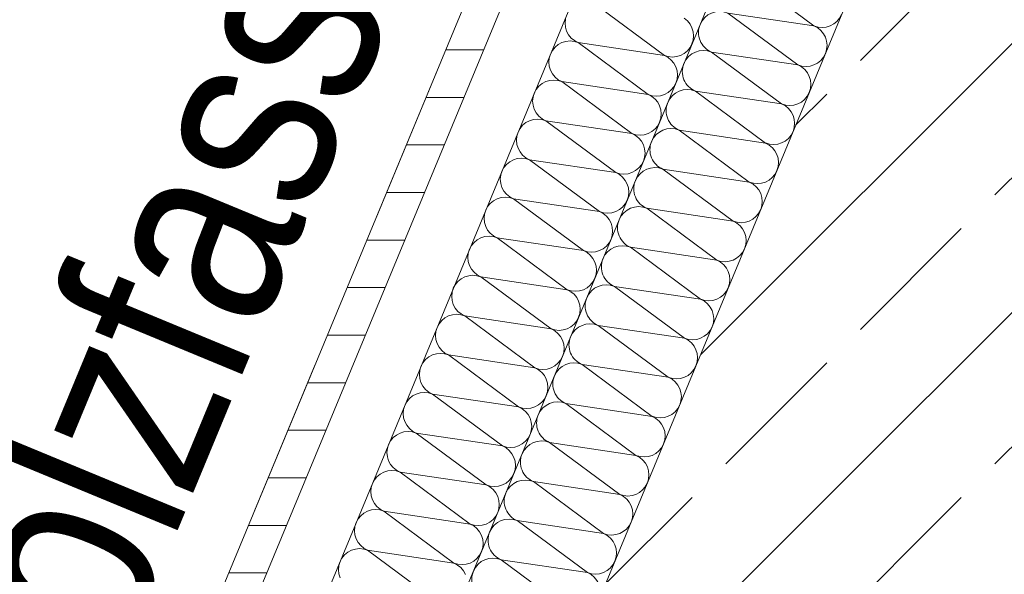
# Model space of a CAD drawing. Header units: metres. Extents: x -80 to 1923, y -189 to 69.
# Tile 73 of 149: x 926.482 to 927.103, y 4.979 to 5.329. Entities that reach past the tile are written whole.
import ezdxf

# ---------------------------------------------------------------- set-up
doc = ezdxf.new("R2010")
doc.units = ezdxf.units.M
doc.header["$MEASUREMENT"] = 0
doc.linetypes.add('Strichlinie_ eng', pattern=[0.115, 0.075, -0.04])
for name, color, linetype in [('10 Fassade', 7, 'Continuous'), ('30 Dach', 7, 'Continuous'), ('Neubau_10 Wand außen', 7, 'Continuous')]:
    doc.layers.add(name, color=color, linetype=linetype)
doc.styles.add('ERSTELLTER_STIL_2', font='ARIALN.TTF')
pattern_1 = [(45, (929.77, 0), (-0.0848528, 0.0848528), []), (45, (929.72758, 0.04243), (-0.0848528, 0.0848528), [0.09, -0.03])]

# ---------------------------------------------------------------- blocks, each defined once
blk = doc.blocks.new('*X158', base_point=(929.77, 0))
at = {"layer": 'Neubau_10 Wand außen', "color": 8, "linetype": 'Continuous', "lineweight": 9}
for p, q in [((926.84466, 5.33924), (926.88883, 5.30651)), ((926.82648, 5.32952), (926.82622, 5.32692)), ((926.82622, 5.32692), (926.82648, 5.32432)), ((926.90336, 5.32826), (926.90134, 5.32992)), ((926.90502, 5.32624), (926.90336, 5.32826)), ((926.90625, 5.32393), (926.90502, 5.32624)), ((926.82648, 5.32432), (926.82724, 5.32182)), ((926.82724, 5.32182), (926.82847, 5.31951)), ((926.82847, 5.31951), (926.83013, 5.31749)), ((926.90701, 5.32143), (926.90625, 5.32393)), ((926.90726, 5.31883), (926.90701, 5.32143)), ((926.82194, 5.31337), (926.81992, 5.31171)), ((926.82425, 5.3146), (926.82194, 5.31337)), ((926.82675, 5.31536), (926.82425, 5.3146)), ((926.82935, 5.31562), (926.82675, 5.31536)), ((926.83195, 5.31536), (926.82935, 5.31562)), ((926.83013, 5.31749), (926.83215, 5.31584)), ((926.83445, 5.3146), (926.83195, 5.31536)), ((926.83215, 5.31584), (926.83445, 5.3146)), ((926.83445, 5.3146), (926.88883, 5.30651)), ((926.83445, 5.3146), (926.87862, 5.28188)), ((926.90502, 5.31142), (926.90625, 5.31373)), ((926.90625, 5.31373), (926.90701, 5.31623)), ((926.90701, 5.31623), (926.90726, 5.31883)), ((926.81703, 5.30739), (926.81627, 5.30489)), ((926.81826, 5.30969), (926.81703, 5.30739)), ((926.81992, 5.31171), (926.81826, 5.30969)), ((926.89903, 5.30651), (926.90134, 5.30774)), ((926.90134, 5.30774), (926.90336, 5.3094)), ((926.90336, 5.3094), (926.90502, 5.31142)), ((926.81627, 5.30489), (926.81602, 5.30229)), ((926.81602, 5.30229), (926.81627, 5.29968)), ((926.88883, 5.30651), (926.89133, 5.30575)), ((926.89113, 5.30528), (926.88883, 5.30651)), ((926.89315, 5.30362), (926.89113, 5.30528)), ((926.89133, 5.30575), (926.89393, 5.3055)), ((926.89481, 5.3016), (926.89315, 5.30362)), ((926.89393, 5.3055), (926.89653, 5.30575)), ((926.89604, 5.2993), (926.89481, 5.3016)), ((926.89653, 5.30575), (926.89903, 5.30651)), ((926.81627, 5.29968), (926.81703, 5.29718)), ((926.81703, 5.29718), (926.81826, 5.29488)), ((926.81826, 5.29488), (926.81992, 5.29286)), ((926.8968, 5.29679), (926.89604, 5.2993)), ((926.89706, 5.29419), (926.8968, 5.29679)), ((926.8968, 5.29159), (926.89706, 5.29419)), ((926.81174, 5.28873), (926.80972, 5.28708)), ((926.81404, 5.28997), (926.81174, 5.28873)), ((926.81654, 5.29073), (926.81404, 5.28997)), ((926.81914, 5.29098), (926.81654, 5.29073)), ((926.82174, 5.29073), (926.81914, 5.29098)), ((926.81992, 5.29286), (926.82194, 5.2912)), ((926.82425, 5.28997), (926.82174, 5.29073)), ((926.82194, 5.2912), (926.82425, 5.28997)), ((926.82425, 5.28997), (926.86842, 5.25724)), ((926.82425, 5.28997), (926.87862, 5.28188)), ((926.89481, 5.28679), (926.89604, 5.28909)), ((926.89604, 5.28909), (926.8968, 5.29159)), ((926.80683, 5.28275), (926.80607, 5.28025)), ((926.80806, 5.28506), (926.80683, 5.28275)), ((926.80972, 5.28708), (926.80806, 5.28506)), ((926.87862, 5.28188), (926.88112, 5.28112)), ((926.88093, 5.28064), (926.87862, 5.28188)), ((926.88633, 5.28112), (926.88883, 5.28188)), ((926.88883, 5.28188), (926.89113, 5.28311)), ((926.89113, 5.28311), (926.89315, 5.28477)), ((926.89315, 5.28477), (926.89481, 5.28679)), ((926.80607, 5.28025), (926.80581, 5.27765)), ((926.80581, 5.27765), (926.80607, 5.27505)), ((926.88295, 5.27899), (926.88093, 5.28064)), ((926.88112, 5.28112), (926.88372, 5.28086)), ((926.88461, 5.27696), (926.88295, 5.27899)), ((926.88372, 5.28086), (926.88633, 5.28112)), ((926.88584, 5.27466), (926.88461, 5.27696)), ((926.80607, 5.27505), (926.80683, 5.27255)), ((926.80683, 5.27255), (926.80806, 5.27024)), ((926.80806, 5.27024), (926.80972, 5.26822)), ((926.8866, 5.27216), (926.88584, 5.27466)), ((926.88685, 5.26956), (926.8866, 5.27216)), ((926.8866, 5.26696), (926.88685, 5.26956)), ((926.80153, 5.2641), (926.79951, 5.26244)), ((926.80384, 5.26533), (926.80153, 5.2641)), ((926.80634, 5.26609), (926.80384, 5.26533)), ((926.80894, 5.26634), (926.80634, 5.26609)), ((926.81154, 5.26609), (926.80894, 5.26634)), ((926.80972, 5.26822), (926.81174, 5.26656)), ((926.81404, 5.26533), (926.81154, 5.26609)), ((926.81174, 5.26656), (926.81404, 5.26533)), ((926.81404, 5.26533), (926.86842, 5.25724)), ((926.81404, 5.26533), (926.85821, 5.2326)), ((926.88461, 5.26215), (926.88584, 5.26445)), ((926.88584, 5.26445), (926.8866, 5.26696)), ((926.79662, 5.25811), (926.79586, 5.25561)), ((926.79785, 5.26042), (926.79662, 5.25811)), ((926.79951, 5.26244), (926.79785, 5.26042)), ((926.86842, 5.25724), (926.87092, 5.25648)), ((926.87072, 5.25601), (926.86842, 5.25724)), ((926.87612, 5.25648), (926.87862, 5.25724)), ((926.87862, 5.25724), (926.88093, 5.25847)), ((926.88093, 5.25847), (926.88295, 5.26013)), ((926.88295, 5.26013), (926.88461, 5.26215)), ((926.79586, 5.25561), (926.79561, 5.25301)), ((926.79561, 5.25301), (926.79586, 5.25041)), ((926.87274, 5.25435), (926.87072, 5.25601)), ((926.87092, 5.25648), (926.87352, 5.25622)), ((926.8744, 5.25233), (926.87274, 5.25435)), ((926.87352, 5.25622), (926.87612, 5.25648)), ((926.87563, 5.25002), (926.8744, 5.25233)), ((926.79586, 5.25041), (926.79662, 5.24791)), ((926.79662, 5.24791), (926.79785, 5.2456)), ((926.79785, 5.2456), (926.79951, 5.24358)), ((926.87639, 5.24752), (926.87563, 5.25002)), ((926.87665, 5.24492), (926.87639, 5.24752)), ((926.87639, 5.24232), (926.87665, 5.24492)), ((926.79133, 5.23946), (926.78931, 5.2378)), ((926.79363, 5.24069), (926.79133, 5.23946)), ((926.79613, 5.24145), (926.79363, 5.24069)), ((926.79873, 5.24171), (926.79613, 5.24145)), ((926.80134, 5.24145), (926.79873, 5.24171)), ((926.79951, 5.24358), (926.80153, 5.24193)), ((926.80384, 5.24069), (926.80134, 5.24145)), ((926.80153, 5.24193), (926.80384, 5.24069)), ((926.80384, 5.24069), (926.85821, 5.2326)), ((926.80384, 5.24069), (926.84801, 5.20797)), ((926.8744, 5.23751), (926.87563, 5.23982)), ((926.87563, 5.23982), (926.87639, 5.24232)), ((926.78642, 5.23348), (926.78566, 5.23098)), ((926.78765, 5.23578), (926.78642, 5.23348)), ((926.78931, 5.2378), (926.78765, 5.23578)), ((926.85821, 5.2326), (926.86071, 5.23184)), ((926.86052, 5.23137), (926.85821, 5.2326)), ((926.86592, 5.23184), (926.86842, 5.2326)), ((926.86842, 5.2326), (926.87072, 5.23383)), ((926.87072, 5.23383), (926.87274, 5.23549)), ((926.87274, 5.23549), (926.8744, 5.23751)), ((926.78566, 5.23098), (926.7854, 5.22837)), ((926.7854, 5.22837), (926.78566, 5.22577)), ((926.86254, 5.22971), (926.86052, 5.23137)), ((926.86071, 5.23184), (926.86331, 5.23159)), ((926.8642, 5.22769), (926.86254, 5.22971)), ((926.86331, 5.23159), (926.86592, 5.23184)), ((926.86543, 5.22539), (926.8642, 5.22769)), ((926.78566, 5.22577), (926.78642, 5.22327)), ((926.78642, 5.22327), (926.78765, 5.22097)), ((926.78765, 5.22097), (926.78931, 5.21895)), ((926.86619, 5.22288), (926.86543, 5.22539)), ((926.86644, 5.22028), (926.86619, 5.22288)), ((926.86619, 5.21768), (926.86644, 5.22028)), ((926.78112, 5.21482), (926.7791, 5.21317)), ((926.78343, 5.21606), (926.78112, 5.21482)), ((926.78593, 5.21682), (926.78343, 5.21606)), ((926.78853, 5.21707), (926.78593, 5.21682)), ((926.79113, 5.21682), (926.78853, 5.21707)), ((926.78931, 5.21895), (926.79133, 5.21729)), ((926.79363, 5.21606), (926.79113, 5.21682)), ((926.79133, 5.21729), (926.79363, 5.21606)), ((926.79363, 5.21606), (926.8378, 5.18333)), ((926.79363, 5.21606), (926.84801, 5.20797)), ((926.8642, 5.21288), (926.86543, 5.21518)), ((926.86543, 5.21518), (926.86619, 5.21768)), ((926.77621, 5.20884), (926.77545, 5.20634)), ((926.77744, 5.21115), (926.77621, 5.20884)), ((926.7791, 5.21317), (926.77744, 5.21115)), ((926.84801, 5.20797), (926.85051, 5.20721)), ((926.85031, 5.20673), (926.84801, 5.20797)), ((926.85571, 5.20721), (926.85821, 5.20797)), ((926.85821, 5.20797), (926.86052, 5.2092)), ((926.86052, 5.2092), (926.86254, 5.21086)), ((926.86254, 5.21086), (926.8642, 5.21288)), ((926.77545, 5.20634), (926.7752, 5.20374)), ((926.7752, 5.20374), (926.77545, 5.20114)), ((926.77545, 5.20114), (926.77621, 5.19864)), ((926.85233, 5.20507), (926.85031, 5.20673)), ((926.85051, 5.20721), (926.85311, 5.20695)), ((926.85399, 5.20305), (926.85233, 5.20507)), ((926.85311, 5.20695), (926.85571, 5.20721)), ((926.85522, 5.20075), (926.85399, 5.20305)), ((926.77621, 5.19864), (926.77744, 5.19633)), ((926.77744, 5.19633), (926.7791, 5.19431)), ((926.85598, 5.19825), (926.85522, 5.20075)), ((926.85624, 5.19565), (926.85598, 5.19825)), ((926.85598, 5.19305), (926.85624, 5.19565)), ((926.77092, 5.19019), (926.7689, 5.18853)), ((926.77322, 5.19142), (926.77092, 5.19019)), ((926.77572, 5.19218), (926.77322, 5.19142)), ((926.77832, 5.19243), (926.77572, 5.19218)), ((926.78093, 5.19218), (926.77832, 5.19243)), ((926.7791, 5.19431), (926.78112, 5.19265)), ((926.78343, 5.19142), (926.78093, 5.19218)), ((926.78112, 5.19265), (926.78343, 5.19142)), ((926.78343, 5.19142), (926.8378, 5.18333)), ((926.78343, 5.19142), (926.8276, 5.15869)), ((926.85399, 5.18824), (926.85522, 5.19054)), ((926.85522, 5.19054), (926.85598, 5.19305)), ((926.76601, 5.1842), (926.76525, 5.1817)), ((926.76724, 5.18651), (926.76601, 5.1842)), ((926.7689, 5.18853), (926.76724, 5.18651)), ((926.8378, 5.18333), (926.8403, 5.18257)), ((926.84011, 5.1821), (926.8378, 5.18333)), ((926.8403, 5.18257), (926.84291, 5.18231)), ((926.84291, 5.18231), (926.84551, 5.18257)), ((926.84551, 5.18257), (926.84801, 5.18333)), ((926.84801, 5.18333), (926.85031, 5.18456)), ((926.85031, 5.18456), (926.85233, 5.18622)), ((926.85233, 5.18622), (926.85399, 5.18824)), ((926.76525, 5.1817), (926.76499, 5.1791)), ((926.76499, 5.1791), (926.76525, 5.1765)), ((926.76525, 5.1765), (926.76601, 5.174)), ((926.84213, 5.18044), (926.84011, 5.1821)), ((926.84379, 5.17842), (926.84213, 5.18044)), ((926.84502, 5.17611), (926.84379, 5.17842)), ((926.76601, 5.174), (926.76724, 5.17169)), ((926.76724, 5.17169), (926.7689, 5.16967)), ((926.84578, 5.17361), (926.84502, 5.17611)), ((926.84603, 5.17101), (926.84578, 5.17361)), ((926.84578, 5.16841), (926.84603, 5.17101)), ((926.75869, 5.16389), (926.75703, 5.16187)), ((926.76071, 5.16555), (926.75869, 5.16389)), ((926.76302, 5.16678), (926.76071, 5.16555)), ((926.76552, 5.16754), (926.76302, 5.16678)), ((926.76812, 5.1678), (926.76552, 5.16754)), ((926.77072, 5.16754), (926.76812, 5.1678)), ((926.7689, 5.16967), (926.77092, 5.16801)), ((926.77322, 5.16678), (926.77072, 5.16754)), ((926.77092, 5.16801), (926.77322, 5.16678)), ((926.77322, 5.16678), (926.8276, 5.15869)), ((926.77322, 5.16678), (926.81739, 5.13405)), ((926.84379, 5.1636), (926.84502, 5.16591)), ((926.84502, 5.16591), (926.84578, 5.16841)), ((926.7558, 5.15957), (926.75504, 5.15707)), ((926.75703, 5.16187), (926.7558, 5.15957)), ((926.8276, 5.15869), (926.8301, 5.15793)), ((926.8299, 5.15746), (926.8276, 5.15869)), ((926.8301, 5.15793), (926.8327, 5.15768)), ((926.8327, 5.15768), (926.8353, 5.15793)), ((926.8353, 5.15793), (926.8378, 5.15869)), ((926.8378, 5.15869), (926.84011, 5.15992)), ((926.84011, 5.15992), (926.84213, 5.16158)), ((926.84213, 5.16158), (926.84379, 5.1636)), ((926.75504, 5.15707), (926.75479, 5.15446)), ((926.75479, 5.15446), (926.75504, 5.15186)), ((926.75504, 5.15186), (926.7558, 5.14936)), ((926.83192, 5.1558), (926.8299, 5.15746)), ((926.83358, 5.15378), (926.83192, 5.1558)), ((926.83481, 5.15148), (926.83358, 5.15378)), ((926.83557, 5.14897), (926.83481, 5.15148)), ((926.7558, 5.14936), (926.75703, 5.14706)), ((926.75703, 5.14706), (926.75869, 5.14504)), ((926.83583, 5.14637), (926.83557, 5.14897)), ((926.83557, 5.14377), (926.83583, 5.14637)), ((926.74849, 5.13926), (926.74683, 5.13724)), ((926.75051, 5.14091), (926.74849, 5.13926)), ((926.75281, 5.14215), (926.75051, 5.14091)), ((926.75531, 5.1429), (926.75281, 5.14215)), ((926.75791, 5.14316), (926.75531, 5.1429)), ((926.76052, 5.1429), (926.75791, 5.14316)), ((926.75869, 5.14504), (926.76071, 5.14338)), ((926.76302, 5.14215), (926.76052, 5.1429)), ((926.76071, 5.14338), (926.76302, 5.14215)), ((926.76302, 5.14215), (926.80719, 5.10942)), ((926.76302, 5.14215), (926.81739, 5.13405)), ((926.83358, 5.13897), (926.83481, 5.14127)), ((926.83481, 5.14127), (926.83557, 5.14377)), ((926.7456, 5.13493), (926.74484, 5.13243)), ((926.74683, 5.13724), (926.7456, 5.13493)), ((926.81739, 5.13405), (926.81989, 5.1333)), ((926.8197, 5.13282), (926.81739, 5.13405)), ((926.82172, 5.13116), (926.8197, 5.13282)), ((926.81989, 5.1333), (926.8225, 5.13304)), ((926.8225, 5.13304), (926.8251, 5.1333)), ((926.8251, 5.1333), (926.8276, 5.13405)), ((926.8276, 5.13405), (926.8299, 5.13529)), ((926.8299, 5.13529), (926.83192, 5.13694)), ((926.83192, 5.13694), (926.83358, 5.13897)), ((926.74484, 5.13243), (926.74458, 5.12983)), ((926.74458, 5.12983), (926.74484, 5.12723)), ((926.74484, 5.12723), (926.7456, 5.12473)), ((926.82338, 5.12914), (926.82172, 5.13116)), ((926.82461, 5.12684), (926.82338, 5.12914)), ((926.82537, 5.12434), (926.82461, 5.12684)), ((926.7456, 5.12473), (926.74683, 5.12242)), ((926.74683, 5.12242), (926.74849, 5.1204)), ((926.82562, 5.12174), (926.82537, 5.12434)), ((926.82537, 5.11914), (926.82562, 5.12174)), ((926.73828, 5.11462), (926.73662, 5.1126)), ((926.7403, 5.11628), (926.73828, 5.11462)), ((926.74261, 5.11751), (926.7403, 5.11628)), ((926.74511, 5.11827), (926.74261, 5.11751)), ((926.74771, 5.11852), (926.74511, 5.11827)), ((926.75031, 5.11827), (926.74771, 5.11852)), ((926.74849, 5.1204), (926.75051, 5.11874)), ((926.75281, 5.11751), (926.75031, 5.11827)), ((926.75051, 5.11874), (926.75281, 5.11751)), ((926.75281, 5.11751), (926.80719, 5.10942)), ((926.75281, 5.11751), (926.79698, 5.08478)), ((926.82172, 5.11231), (926.82338, 5.11433)), ((926.82338, 5.11433), (926.82461, 5.11663)), ((926.82461, 5.11663), (926.82537, 5.11914)), ((926.73539, 5.11029), (926.73463, 5.10779)), ((926.73662, 5.1126), (926.73539, 5.11029)), ((926.80719, 5.10942), (926.80969, 5.10866)), ((926.80949, 5.10819), (926.80719, 5.10942)), ((926.81151, 5.10653), (926.80949, 5.10819)), ((926.80969, 5.10866), (926.81229, 5.1084)), ((926.81229, 5.1084), (926.81489, 5.10866)), ((926.81489, 5.10866), (926.81739, 5.10942)), ((926.81739, 5.10942), (926.8197, 5.11065)), ((926.8197, 5.11065), (926.82172, 5.11231)), ((926.73463, 5.10779), (926.73438, 5.10519)), ((926.73438, 5.10519), (926.73463, 5.10259)), ((926.73463, 5.10259), (926.73539, 5.10009)), ((926.81317, 5.10451), (926.81151, 5.10653)), ((926.8144, 5.1022), (926.81317, 5.10451)), ((926.81516, 5.0997), (926.8144, 5.1022)), ((926.73539, 5.10009), (926.73662, 5.09778)), ((926.73662, 5.09778), (926.73828, 5.09576)), ((926.73828, 5.09576), (926.7403, 5.0941)), ((926.81542, 5.0971), (926.81516, 5.0997)), ((926.81516, 5.0945), (926.81542, 5.0971)), ((926.72808, 5.08998), (926.72642, 5.08796)), ((926.7301, 5.09164), (926.72808, 5.08998)), ((926.7324, 5.09287), (926.7301, 5.09164)), ((926.7349, 5.09363), (926.7324, 5.09287)), ((926.7375, 5.09389), (926.7349, 5.09363)), ((926.74011, 5.09363), (926.7375, 5.09389)), ((926.74261, 5.09287), (926.74011, 5.09363)), ((926.7403, 5.0941), (926.74261, 5.09287)), ((926.74261, 5.09287), (926.79698, 5.08478)), ((926.74261, 5.09287), (926.78678, 5.06014)), ((926.81151, 5.08767), (926.81317, 5.08969)), ((926.81317, 5.08969), (926.8144, 5.092)), ((926.8144, 5.092), (926.81516, 5.0945)), ((926.72519, 5.08566), (926.72443, 5.08316)), ((926.72642, 5.08796), (926.72519, 5.08566)), ((926.79698, 5.08478), (926.79948, 5.08402)), ((926.79929, 5.08355), (926.79698, 5.08478)), ((926.80131, 5.08189), (926.79929, 5.08355)), ((926.79948, 5.08402), (926.80209, 5.08377)), ((926.80209, 5.08377), (926.80469, 5.08402)), ((926.80469, 5.08402), (926.80719, 5.08478)), ((926.80719, 5.08478), (926.80949, 5.08601)), ((926.80949, 5.08601), (926.81151, 5.08767)), ((926.72443, 5.08316), (926.72417, 5.08055)), ((926.72417, 5.08055), (926.72443, 5.07795)), ((926.72443, 5.07795), (926.72519, 5.07545)), ((926.80297, 5.07987), (926.80131, 5.08189)), ((926.8042, 5.07757), (926.80297, 5.07987)), ((926.80496, 5.07506), (926.8042, 5.07757)), ((926.72519, 5.07545), (926.72642, 5.07315)), ((926.72642, 5.07315), (926.72808, 5.07113)), ((926.72808, 5.07113), (926.7301, 5.06947)), ((926.80521, 5.07246), (926.80496, 5.07506)), ((926.80496, 5.06986), (926.80521, 5.07246)), ((926.71787, 5.06535), (926.71621, 5.06332)), ((926.71989, 5.067), (926.71787, 5.06535)), ((926.7222, 5.06824), (926.71989, 5.067)), ((926.7247, 5.06899), (926.7222, 5.06824)), ((926.7273, 5.06925), (926.7247, 5.06899)), ((926.7299, 5.06899), (926.7273, 5.06925)), ((926.7324, 5.06824), (926.7299, 5.06899)), ((926.7301, 5.06947), (926.7324, 5.06824)), ((926.7324, 5.06824), (926.77657, 5.03551)), ((926.7324, 5.06824), (926.78678, 5.06014)), ((926.80131, 5.06303), (926.80297, 5.06506)), ((926.80297, 5.06506), (926.8042, 5.06736)), ((926.8042, 5.06736), (926.80496, 5.06986)), ((926.71422, 5.05852), (926.71397, 5.05592)), ((926.71498, 5.06102), (926.71422, 5.05852)), ((926.71621, 5.06332), (926.71498, 5.06102)), ((926.78678, 5.06014), (926.78928, 5.05939)), ((926.78908, 5.05891), (926.78678, 5.06014)), ((926.7911, 5.05725), (926.78908, 5.05891)), ((926.78928, 5.05939), (926.79188, 5.05913)), ((926.79188, 5.05913), (926.79448, 5.05939)), ((926.79448, 5.05939), (926.79698, 5.06014)), ((926.79698, 5.06014), (926.79929, 5.06138)), ((926.79929, 5.06138), (926.80131, 5.06303)), ((926.71397, 5.05592), (926.71422, 5.05332)), ((926.71422, 5.05332), (926.71498, 5.05081)), ((926.79276, 5.05523), (926.7911, 5.05725)), ((926.79399, 5.05293), (926.79276, 5.05523)), ((926.79475, 5.05043), (926.79399, 5.05293)), ((926.71498, 5.05081), (926.71621, 5.04851)), ((926.71621, 5.04851), (926.71787, 5.04649)), ((926.71787, 5.04649), (926.71989, 5.04483)), ((926.79501, 5.04783), (926.79475, 5.05043)), ((926.79475, 5.04522), (926.79501, 5.04783)), ((926.70767, 5.04071), (926.70601, 5.03869)), ((926.70969, 5.04237), (926.70767, 5.04071)), ((926.71199, 5.0436), (926.70969, 5.04237)), ((926.71449, 5.04436), (926.71199, 5.0436)), ((926.71709, 5.04461), (926.71449, 5.04436)), ((926.7197, 5.04436), (926.71709, 5.04461)), ((926.7222, 5.0436), (926.7197, 5.04436)), ((926.71989, 5.04483), (926.7222, 5.0436)), ((926.7222, 5.0436), (926.77657, 5.03551)), ((926.7222, 5.0436), (926.76637, 5.01087)), ((926.7911, 5.0384), (926.79276, 5.04042)), ((926.79276, 5.04042), (926.79399, 5.04272)), ((926.79399, 5.04272), (926.79475, 5.04522)), ((926.70402, 5.03388), (926.70376, 5.03128)), ((926.70478, 5.03638), (926.70402, 5.03388)), ((926.70601, 5.03869), (926.70478, 5.03638)), ((926.77657, 5.03551), (926.77907, 5.03475)), ((926.77888, 5.03428), (926.77657, 5.03551)), ((926.7809, 5.03262), (926.77888, 5.03428)), ((926.77907, 5.03475), (926.78168, 5.03449)), ((926.78168, 5.03449), (926.78428, 5.03475)), ((926.78428, 5.03475), (926.78678, 5.03551)), ((926.78678, 5.03551), (926.78908, 5.03674)), ((926.78908, 5.03674), (926.7911, 5.0384)), ((926.70376, 5.03128), (926.70402, 5.02868)), ((926.70402, 5.02868), (926.70478, 5.02618)), ((926.78256, 5.0306), (926.7809, 5.03262)), ((926.78379, 5.02829), (926.78256, 5.0306)), ((926.78455, 5.02579), (926.78379, 5.02829)), ((926.70478, 5.02618), (926.70601, 5.02387)), ((926.70601, 5.02387), (926.70767, 5.02185)), ((926.70767, 5.02185), (926.70969, 5.02019)), ((926.7848, 5.02319), (926.78455, 5.02579)), ((926.78455, 5.02059), (926.7848, 5.02319)), ((926.69746, 5.01607), (926.6958, 5.01405)), ((926.69948, 5.01773), (926.69746, 5.01607)), ((926.70179, 5.01896), (926.69948, 5.01773)), ((926.70429, 5.01972), (926.70179, 5.01896)), ((926.70689, 5.01998), (926.70429, 5.01972)), ((926.70949, 5.01972), (926.70689, 5.01998)), ((926.71199, 5.01896), (926.70949, 5.01972)), ((926.70969, 5.02019), (926.71199, 5.01896)), ((926.71199, 5.01896), (926.76637, 5.01087)), ((926.71199, 5.01896), (926.75616, 4.98623)), ((926.7809, 5.01376), (926.78256, 5.01578)), ((926.78256, 5.01578), (926.78379, 5.01809)), ((926.78379, 5.01809), (926.78455, 5.02059)), ((926.69381, 5.00924), (926.69356, 5.00664)), ((926.69457, 5.01175), (926.69381, 5.00924)), ((926.6958, 5.01405), (926.69457, 5.01175)), ((926.76637, 5.01087), (926.76887, 5.01011)), ((926.76867, 5.00964), (926.76637, 5.01087)), ((926.77069, 5.00798), (926.76867, 5.00964)), ((926.76887, 5.01011), (926.77147, 5.00986)), ((926.77147, 5.00986), (926.77407, 5.01011)), ((926.77407, 5.01011), (926.77657, 5.01087)), ((926.77657, 5.01087), (926.77888, 5.0121)), ((926.77888, 5.0121), (926.7809, 5.01376)), ((926.69356, 5.00664), (926.69381, 5.00404)), ((926.69381, 5.00404), (926.69457, 5.00154)), ((926.77235, 5.00596), (926.77069, 5.00798)), ((926.77358, 5.00365), (926.77235, 5.00596)), ((926.77434, 5.00115), (926.77358, 5.00365)), ((926.69457, 5.00154), (926.6958, 4.99924)), ((926.6958, 4.99924), (926.69746, 4.99722)), ((926.69746, 4.99722), (926.69948, 4.99556)), ((926.7746, 4.99855), (926.77434, 5.00115)), ((926.77434, 4.99595), (926.7746, 4.99855)), ((926.68726, 4.99144), (926.6856, 4.98941)), ((926.68928, 4.99309), (926.68726, 4.99144)), ((926.69158, 4.99433), (926.68928, 4.99309)), ((926.69408, 4.99508), (926.69158, 4.99433)), ((926.69669, 4.99534), (926.69408, 4.99508)), ((926.69929, 4.99508), (926.69669, 4.99534)), ((926.70179, 4.99433), (926.69929, 4.99508)), ((926.69948, 4.99556), (926.70179, 4.99433)), ((926.70179, 4.99433), (926.74596, 4.9616)), ((926.70179, 4.99433), (926.75616, 4.98623)), ((926.77069, 4.98912), (926.77235, 4.99114)), ((926.77235, 4.99114), (926.77358, 4.99345)), ((926.77358, 4.99345), (926.77434, 4.99595)), ((926.68361, 4.98461), (926.68335, 4.98201)), ((926.68437, 4.98711), (926.68361, 4.98461)), ((926.6856, 4.98941), (926.68437, 4.98711)), ((926.75616, 4.98623), (926.75866, 4.98548)), ((926.75847, 4.985), (926.75616, 4.98623)), ((926.76049, 4.98334), (926.75847, 4.985)), ((926.75866, 4.98548), (926.76127, 4.98522)), ((926.76127, 4.98522), (926.76387, 4.98548)), ((926.76387, 4.98548), (926.76637, 4.98623)), ((926.76637, 4.98623), (926.76867, 4.98747)), ((926.76867, 4.98747), (926.77069, 4.98912)), ((926.68335, 4.98201), (926.68361, 4.97941)), ((926.68361, 4.97941), (926.68437, 4.9769)), ((926.76215, 4.98132), (926.76049, 4.98334)), ((926.76338, 4.97902), (926.76215, 4.98132))]:
    blk.add_line(p, q, dxfattribs=at)
blk = doc.blocks.new('*X163', base_point=(929.77, 0))
at = {"layer": 'Neubau_10 Wand außen', "color": 8, "linetype": 'Continuous', "lineweight": 9}
for p, q in [((926.93898, 5.3579), (926.98315, 5.32517)), ((926.92877, 5.33326), (926.97294, 5.30053)), ((926.92877, 5.33326), (926.98315, 5.32517)), ((926.91857, 5.30863), (926.97294, 5.30053)), ((926.91857, 5.30863), (926.96274, 5.2759)), ((926.90836, 5.28399), (926.96274, 5.2759)), ((926.90836, 5.28399), (926.95253, 5.25126)), ((926.89816, 5.25935), (926.94233, 5.22662)), ((926.89816, 5.25935), (926.95253, 5.25126)), ((926.88795, 5.23472), (926.94233, 5.22662)), ((926.88795, 5.23472), (926.93212, 5.20199)), ((926.87775, 5.21008), (926.93212, 5.20199)), ((926.87775, 5.21008), (926.92192, 5.17735)), ((926.86754, 5.18544), (926.91171, 5.15271)), ((926.86754, 5.18544), (926.92192, 5.17735)), ((926.85734, 5.1608), (926.91171, 5.15271)), ((926.85734, 5.1608), (926.90151, 5.12808)), ((926.84713, 5.13617), (926.90151, 5.12808)), ((926.84713, 5.13617), (926.8913, 5.10344)), ((926.83693, 5.11153), (926.8811, 5.0788)), ((926.83693, 5.11153), (926.8913, 5.10344)), ((926.82672, 5.08689), (926.8811, 5.0788)), ((926.82672, 5.08689), (926.87089, 5.05417)), ((926.81652, 5.06226), (926.87089, 5.05417)), ((926.81652, 5.06226), (926.86069, 5.02953)), ((926.80631, 5.03762), (926.85048, 5.00489)), ((926.80631, 5.03762), (926.86069, 5.02953)), ((926.79611, 5.01298), (926.85048, 5.00489)), ((926.79611, 5.01298), (926.84028, 4.98026)), ((926.7859, 4.98835), (926.84028, 4.98026)), ((926.7859, 4.98835), (926.83007, 4.95562))]:
    blk.add_line(p, q, dxfattribs=at)
for centre, start, end in [((926.92367, 5.32094), 67.5, 157.5), ((926.98825, 5.33749), 247.5, 337.5), ((926.92367, 5.32094), 157.5, 247.5), ((926.97804, 5.31285), 337.5, 67.5), ((926.91346, 5.29631), 67.5, 157.5), ((926.97804, 5.31285), 247.5, 337.5), ((926.91346, 5.29631), 157.5, 247.5), ((926.96784, 5.28822), 337.5, 67.5), ((926.90326, 5.27167), 67.5, 157.5), ((926.96784, 5.28822), 247.5, 337.5), ((926.90326, 5.27167), 157.5, 247.5), ((926.95763, 5.26358), 337.5, 67.5), ((926.89305, 5.24703), 67.5, 157.5), ((926.95763, 5.26358), 247.5, 337.5), ((926.89305, 5.24703), 157.5, 247.5), ((926.94743, 5.23894), 337.5, 67.5), ((926.88285, 5.2224), 67.5, 157.5), ((926.94743, 5.23894), 247.5, 337.5), ((926.88285, 5.2224), 157.5, 247.5), ((926.93723, 5.21431), 337.5, 67.5), ((926.87264, 5.19776), 67.5, 157.5), ((926.93723, 5.21431), 247.5, 337.5), ((926.87264, 5.19776), 157.5, 247.5), ((926.92702, 5.18967), 337.5, 67.5), ((926.86244, 5.17312), 67.5, 157.5), ((926.92702, 5.18967), 247.5, 337.5), ((926.86244, 5.17312), 157.5, 247.5), ((926.91682, 5.16503), 337.5, 67.5), ((926.85223, 5.14849), 67.5, 157.5), ((926.91682, 5.16503), 247.5, 337.5), ((926.85223, 5.14849), 157.5, 247.5), ((926.90661, 5.1404), 337.5, 67.5), ((926.84203, 5.12385), 67.5, 157.5), ((926.90661, 5.1404), 247.5, 337.5), ((926.84203, 5.12385), 157.5, 247.5), ((926.89641, 5.11576), 337.5, 67.5), ((926.83182, 5.09921), 67.5, 157.5), ((926.89641, 5.11576), 247.5, 337.5), ((926.83182, 5.09921), 157.5, 247.5), ((926.8862, 5.09112), 337.5, 67.5), ((926.82162, 5.07458), 67.5, 157.5), ((926.8862, 5.09112), 247.5, 337.5), ((926.82162, 5.07458), 157.5, 247.5), ((926.876, 5.06648), 337.5, 67.5), ((926.81141, 5.04994), 67.5, 157.5), ((926.876, 5.06648), 247.5, 337.5), ((926.81141, 5.04994), 157.5, 247.5), ((926.86579, 5.04185), 337.5, 67.5), ((926.80121, 5.0253), 67.5, 157.5), ((926.86579, 5.04185), 247.5, 337.5), ((926.80121, 5.0253), 157.5, 247.5), ((926.85559, 5.01721), 337.5, 67.5), ((926.79101, 5.00067), 67.5, 157.5), ((926.85559, 5.01721), 247.5, 337.5), ((926.79101, 5.00067), 157.5, 247.5), ((926.84538, 4.99257), 337.5, 67.5), ((926.7808, 4.97603), 67.5, 157.5), ((926.84538, 4.99257), 247.5, 337.5), ((926.7808, 4.97603), 157.5, 247.5), ((926.83518, 4.96794), 337.5, 67.5)]:
    blk.add_arc(centre, 0.01333, start, end, dxfattribs=at)

msp = doc.modelspace()

# ---------------------------------------------------------------- hatches: boundary and pattern name
at = {"layer": 'Neubau_10 Wand außen', "linetype": 'Continuous', "lineweight": 9}
h = msp.add_hatch(dxfattribs=at)
h.set_pattern_fill('Holzwerkstoff_Sperrholz__D2', color=8, style=0, pattern_type=2)
h.set_pattern_definition([(0, (929.770002, 0), (0, 0.03), [])])
h.paths.add_polyline_path([(926.5188, 4.74941), (926.53913, 4.74099), (926.85484, 5.50319), (926.83451, 5.51161)])
at = {"layer": 'Neubau_10 Wand außen', "linetype": 'Continuous', "lineweight": 0, "true_color": 0x000000}
h = msp.add_hatch(dxfattribs=at)
h.set_pattern_fill('Beton_Stahlbeton_0001', color=18, style=0, pattern_type=2)
h.set_pattern_definition(pattern_1)
h.paths.add_polyline_path([(927.03962, 5.42666), (926.89228, 5.07096), (927.11401, 4.97912), (927.26135, 5.33481), (927.19668, 5.3616), (927.132, 5.38839)])
h = msp.add_hatch(dxfattribs=at)
h.set_pattern_fill('Beton_Stahlbeton_0001', color=18, style=0, pattern_type=2)
h.set_pattern_definition(pattern_1)
h.paths.add_polyline_path([(926.89228, 5.07096), (926.80044, 4.84923), (927.11401, 4.97912)])

# ---------------------------------------------------------------- linework, layer by layer
at = {"layer": '30 Dach', "color": 7, "linetype": 'Strichlinie_ eng', "lineweight": 9}
msp.add_line((922.72717, -4.40439), (926.87852, 5.61786), dxfattribs=at)
at = {"layer": 'Neubau_10 Wand außen', "color": 7, "linetype": 'Continuous', "lineweight": 13}
for p, q in [((926.85484, 5.50319), (926.55443, 4.77795)), ((926.8918, 5.48789), (926.622, 4.83655)), ((926.96571, 5.45727), (926.72653, 4.87985)), ((927.03962, 5.42666), (926.89228, 5.07096)), ((926.89228, 5.07096), (926.80044, 4.84923))]:
    msp.add_line(p, q, dxfattribs=at)
at = {"layer": 'Neubau_10 Wand außen', "color": 7, "linetype": 'Continuous', "lineweight": 13, "flags": 128}
msp.add_lwpolyline([(926.83451, 5.51161), (926.51038, 4.72909)], dxfattribs=at)

# ---------------------------------------------------------------- block references
at = {"layer": 'Neubau_10 Wand außen', "color": 7, "lineweight": 9}
for name in ['*X158', '*X163']:
    msp.add_blockref(name, (929.77, 0), dxfattribs=at)

# ---------------------------------------------------------------- texts
at = {"layer": '10 Fassade', "color": 7, "linetype": 'Continuous', "lineweight": 9, "insert": (926.50996, 4.82834), "char_height": 0.125, "attachment_point": 7, "rotation": 67.5, "style": 'ERSTELLTER_STIL_2'}
msp.add_mtext('\\A1;{\\pql;\\fArial Narrow|b0|i0|c0|p0;\\W1.000000;Holz\\fArial Narrow|b0|i0|c0|p0;\\W1.000000;fassade}', dxfattribs=at)

doc.saveas('drawing.dxf')
